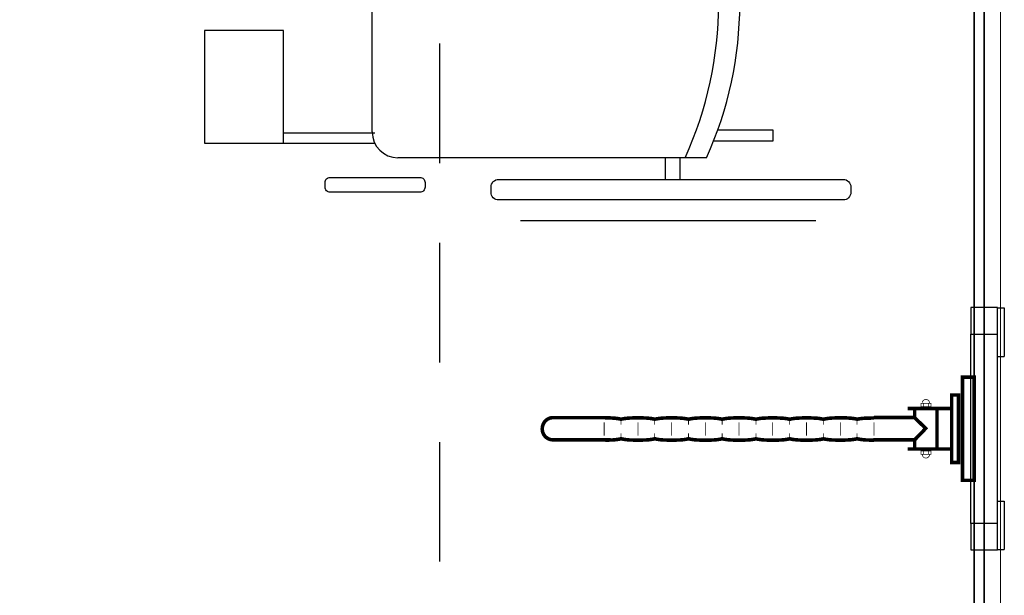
# Model space of a CAD drawing. Header units: centimetres. Extents: x -15121 to 30567, y -60641 to 0.
# Tile 11 of 256: x 1610 to 1758, y -25517 to -25430. Entities that reach past the tile are written whole.
import ezdxf

# ---------------------------------------------------------------- set-up
doc = ezdxf.new("R2010")
doc.units = ezdxf.units.CM
doc.header["$LTSCALE"] = 60
doc.linetypes.add('DP', pattern=[0.5, 0.3, -0.2])
for name, color, linetype in [('AIKA NP', 7, 'Continuous'), ('AIKA podłoga wc pod meble', 8, 'Continuous'), ('AIKA sanitariaty', 7, 'Continuous'), ('AIKA widokowe', 7, 'Continuous')]:
    doc.layers.add(name, color=color, linetype=linetype)
doc.layers.add('opisy', color=1, linetype='Continuous', lineweight=15)

# ---------------------------------------------------------------- blocks, each defined once
blk = doc.blocks.new('NP')
at = {"layer": 'AIKA NP', "color": 8, "linetype": 'DP'}
blk.add_line((0, 0), (0, -150), dxfattribs=at)
at = {"layer": 'AIKA NP', "color": 8}
for p, q in [((-10.12, -73.31), (-10.12, -34.7)), ((-23.46, -73.46), (-9.73, -73.46)), ((50.24, -73.05), (41.88, -73.05)), ((50.24, -74.65), (50.24, -73.05)), ((-23.46, -75), (-9.73, -75)), ((41.27, -74.65), (50.24, -74.65)), ((40.19, -77.18), (-6.25, -77.18)), ((34.04, -80.45), (34.04, -77.18)), ((36.27, -80.45), (36.27, -77.18)), ((56.69, -86.68), (12.2, -86.68))]:
    blk.add_line(p, q, dxfattribs=at)
blk.add_lwpolyline([(-35.39, -75), (-23.46, -75), (-23.46, -58), (-35.39, -58)], close=True, dxfattribs=at)
for points in [[(-17.22, -81.61), (-17.22, -80.91, -0.414214), (-16.45, -80.14), (-2.94, -80.14, -0.414214), (-2.17, -80.91), (-2.17, -81.61, -0.414214), (-2.94, -82.38), (-16.45, -82.38, -0.414214)], [(7.77, -82.38), (7.77, -81.61, -0.414214), (8.93, -80.45), (60.79, -80.45, -0.414214), (61.95, -81.61), (61.95, -82.38, -0.414214), (60.79, -83.55), (8.93, -83.55, -0.414214)]]:
    blk.add_lwpolyline(points, format="xyb", close=True, dxfattribs=at)
for centre, radius, start, end in [((-13.72, -54.01), 55.75, 335.4425, 24.5575), ((-10.52, -54.01), 55.75, 335.4425, 24.5575), ((-6.25, -73.31), 3.87, 180, 270)]:
    blk.add_arc(centre, radius, start, end, dxfattribs=at)
blk = doc.blocks.new('NP3')
at = {"layer": 'AIKA sanitariaty'}
for p, q in [((-0.5, 18.25, -30), (-0.5, 14.25, -30)), ((3.5, 18.25, -30), (-0.5, 18.25, -30)), ((3.5, 14.25, -30), (3.5, 18.25, -30)), ((3.5, 18.2, -30), (4.55, 18.2, -30)), ((4.55, 18.2, -30), (4.55, 10.9, -30)), ((-0.5, 14.25, -30), (3.5, 14.25, -30)), ((-0.5, 14.25, -30), (1.14, 14.25, -30)), ((-0.5, -14.25, -30), (-0.5, 14.25, -30)), ((1.86, 14.25, -30), (3.5, 14.25, -30)), ((3.5, -14.25, -30), (3.5, 14.25, -30)), ((3.5, 10.9, -30), (4.55, 10.9, -30)), ((3.5, -10.9, -30), (4.55, -10.9, -30)), ((4.55, -10.9, -30), (4.55, -18.2, -30)), ((-0.5, -14.25, -30), (-0.5, -18.25, -30)), ((3.5, -14.25, -30), (-0.5, -14.25, -30)), ((1.14, -14.25, -30), (-0.5, -14.25, -30)), ((3.5, -14.25, -30), (1.86, -14.25, -30)), ((3.5, -18.25, -30), (3.5, -14.25, -30)), ((-0.5, -18.25, -30), (3.5, -18.25, -30)), ((3.5, -18.2, -30), (4.55, -18.2, -30))]:
    blk.add_line(p, q, dxfattribs=at)
for points, const_width in [([(-1.75, 7.77), (-1.75, -7.77), (0, -7.77), (0, 7.77), (-1.75, 7.77)], 0.537), ([(-6.7, 3.86), (-6.7, 3.86), (-6.7, 3.92), (-6.71, 3.98), (-6.72, 4.03), (-6.74, 4.08), (-6.77, 4.13), (-6.79, 4.17), (-6.83, 4.22), (-6.86, 4.25), (-6.9, 4.29), (-6.94, 4.32), (-6.99, 4.35), (-7.04, 4.37), (-7.09, 4.39), (-7.14, 4.41), (-7.2, 4.41), (-7.25, 4.42), (-7.31, 4.41), (-7.36, 4.41), (-7.42, 4.39), (-7.47, 4.37), (-7.51, 4.35), (-7.56, 4.32), (-7.6, 4.29), (-7.64, 4.25), (-7.68, 4.22), (-7.71, 4.17), (-7.74, 4.13), (-7.76, 4.08), (-7.78, 4.03), (-7.79, 3.98), (-7.8, 3.92)], 0.108), ([(-2.36, 5.08), (-3.38, 5.08), (-3.38, -5.08), (-2.36, -5.08), (-2.36, 5.08)], 0.537), ([(-3.38, 3.05), (-9.99, 3.05)], 0.537), ([(-8.94, 1.69), (-8.94, 3.05)], 0.537), ([(-6.49, 3.33), (-8.01, 3.33), (-8.01, 3.84), (-6.49, 3.84), (-6.49, 3.33)], 0.108), ([(-7.65, 3.85), (-7.65, 3.35)], 0.108), ([(-6.85, 3.85), (-6.85, 3.35)], 0.108), ([(-5.58, -3.01), (-5.58, 3.05)], 0.537), ([(-54.72, 1.67), (-63.37, 1.67), (-63.37, 1.67), (-63.55, 1.67), (-63.71, 1.64), (-63.88, 1.6), (-64.03, 1.54), (-64.18, 1.47), (-64.31, 1.38), (-64.44, 1.28), (-64.55, 1.17), (-64.66, 1.05), (-64.75, 0.92), (-64.83, 0.78), (-64.9, 0.63), (-64.95, 0.47), (-64.99, 0.31), (-65.01, 0.14), (-65.02, -0.04), (-65.01, -0.21), (-64.98, -0.38), (-64.94, -0.54), (-64.89, -0.69), (-64.82, -0.83), (-64.73, -0.97), (-64.64, -1.09), (-64.53, -1.21), (-64.42, -1.31), (-64.29, -1.4), (-64.16, -1.48), (-64.01, -1.55), (-63.86, -1.6), (-63.7, -1.64), (-63.54, -1.66), (-54.74, -1.67)], 0.537), ([(-15.08, 1.63), (-15.08, 1.63), (-15.24, 1.62), (-15.4, 1.62), (-15.55, 1.61), (-15.71, 1.6), (-15.87, 1.6), (-16.02, 1.59), (-16.18, 1.59), (-16.34, 1.58), (-16.5, 1.58), (-16.65, 1.57), (-16.81, 1.56), (-16.97, 1.54), (-17.12, 1.52), (-17.28, 1.5), (-17.44, 1.47), (-17.59, 1.43), (-17.75, 1.47), (-17.91, 1.5), (-18.07, 1.53), (-18.23, 1.55), (-18.39, 1.57), (-18.55, 1.59), (-18.71, 1.6), (-18.87, 1.61), (-19.03, 1.62), (-19.19, 1.63), (-19.35, 1.63), (-19.51, 1.63), (-19.67, 1.63), (-19.83, 1.64), (-19.99, 1.64), (-20.15, 1.64), (-20.31, 1.64), (-20.46, 1.64), (-20.62, 1.63), (-20.78, 1.63), (-20.94, 1.63), (-21.1, 1.62), (-21.26, 1.62), (-21.43, 1.61), (-21.59, 1.6), (-21.75, 1.58), (-21.9, 1.57), (-22.06, 1.55), (-22.22, 1.52), (-22.37, 1.5), (-22.53, 1.46), (-22.68, 1.43), (-22.84, 1.46), (-23, 1.49), (-23.16, 1.52), (-23.31, 1.55), (-23.47, 1.57), (-23.63, 1.58), (-23.79, 1.6), (-23.95, 1.61), (-24.11, 1.61), (-24.27, 1.62), (-24.43, 1.62), (-24.59, 1.63), (-24.75, 1.63), (-24.91, 1.63), (-25.07, 1.63), (-25.23, 1.63), (-25.38, 1.63), (-25.54, 1.63), (-25.7, 1.63), (-25.86, 1.63), (-26.02, 1.62), (-26.18, 1.62), (-26.34, 1.61), (-26.5, 1.61), (-26.65, 1.6), (-26.81, 1.58), (-26.97, 1.57), (-27.13, 1.55), (-27.29, 1.52), (-27.45, 1.5), (-27.61, 1.46), (-27.77, 1.43), (-27.92, 1.46), (-28.08, 1.5), (-28.24, 1.52), (-28.4, 1.55), (-28.56, 1.57), (-28.72, 1.58), (-28.88, 1.6), (-29.03, 1.61), (-29.19, 1.61), (-29.35, 1.62), (-29.51, 1.62), (-29.67, 1.63), (-29.83, 1.63), (-29.99, 1.63), (-30.15, 1.63), (-30.3, 1.63), (-30.46, 1.63), (-30.62, 1.63), (-30.78, 1.63), (-30.94, 1.63), (-31.1, 1.62), (-31.26, 1.62), (-31.42, 1.61), (-31.58, 1.61), (-31.74, 1.6), (-31.9, 1.58), (-32.06, 1.57), (-32.22, 1.55), (-32.38, 1.52), (-32.53, 1.5), (-32.69, 1.46), (-32.85, 1.43), (-33.01, 1.46), (-33.17, 1.5), (-33.33, 1.52), (-33.49, 1.55), (-33.65, 1.57), (-33.8, 1.58), (-33.96, 1.6), (-34.12, 1.61), (-34.28, 1.62), (-34.44, 1.62), (-34.6, 1.63), (-34.76, 1.63), (-34.92, 1.63), (-35.07, 1.63), (-35.23, 1.63), (-35.39, 1.63), (-35.55, 1.63), (-35.71, 1.63), (-35.87, 1.63), (-36.02, 1.63), (-36.18, 1.63), (-36.34, 1.62), (-36.5, 1.62), (-36.66, 1.61), (-36.82, 1.6), (-36.97, 1.58), (-37.13, 1.57), (-37.29, 1.55), (-37.45, 1.52), (-37.61, 1.5), (-37.76, 1.46), (-37.92, 1.43), (-38.08, 1.46), (-38.24, 1.5), (-38.39, 1.52), (-38.55, 1.55), (-38.71, 1.57), (-38.87, 1.58), (-39.03, 1.6), (-39.19, 1.61), (-39.35, 1.62), (-39.51, 1.62), (-39.67, 1.63), (-39.83, 1.63), (-39.98, 1.63), (-40.14, 1.63), (-40.3, 1.63), (-40.46, 1.63), (-40.62, 1.63), (-40.78, 1.63), (-40.94, 1.63), (-41.09, 1.63), (-41.25, 1.63), (-41.41, 1.62), (-41.57, 1.62), (-41.72, 1.61), (-41.88, 1.6), (-42.04, 1.58), (-42.2, 1.57), (-42.36, 1.55), (-42.51, 1.52), (-42.67, 1.5), (-42.83, 1.47), (-42.99, 1.43), (-43.15, 1.47), (-43.3, 1.5), (-43.46, 1.52), (-43.62, 1.55), (-43.78, 1.57), (-43.94, 1.58), (-44.1, 1.6), (-44.26, 1.61), (-44.42, 1.62), (-44.58, 1.62), (-44.74, 1.63), (-44.9, 1.63), (-45.06, 1.63), (-45.22, 1.63), (-45.37, 1.63), (-45.53, 1.63), (-45.69, 1.63), (-45.85, 1.63), (-46.01, 1.63), (-46.17, 1.63), (-46.33, 1.63), (-46.49, 1.62), (-46.65, 1.62), (-46.81, 1.61), (-46.97, 1.6), (-47.13, 1.58), (-47.28, 1.57), (-47.44, 1.55), (-47.6, 1.52), (-47.76, 1.5), (-47.92, 1.47), (-48.08, 1.43), (-48.24, 1.47), (-48.39, 1.5), (-48.55, 1.53), (-48.71, 1.55), (-48.87, 1.57), (-49.02, 1.58), (-49.18, 1.6), (-49.34, 1.61), (-49.5, 1.62), (-49.66, 1.62), (-49.82, 1.63), (-49.98, 1.63), (-50.14, 1.63), (-50.3, 1.63), (-50.45, 1.63), (-50.61, 1.63), (-50.77, 1.63), (-50.93, 1.63), (-51.09, 1.63), (-51.25, 1.63), (-51.4, 1.63), (-51.56, 1.62), (-51.72, 1.62), (-51.88, 1.61), (-52.04, 1.6), (-52.19, 1.58), (-52.35, 1.57), (-52.51, 1.55), (-52.67, 1.53), (-52.83, 1.5), (-52.99, 1.47), (-53.14, 1.43), (-53.3, 1.47), (-53.46, 1.5), (-53.62, 1.53), (-53.79, 1.55), (-53.95, 1.57), (-54.11, 1.59), (-54.27, 1.6), (-54.43, 1.61), (-54.59, 1.62), (-54.75, 1.62), (-54.91, 1.63), (-55.07, 1.63), (-55.23, 1.63), (-55.39, 1.63), (-55.55, 1.63)], 0.537), ([(-53.16, 1.43), (-53.16, 0.62)], 0.108), ([(-48.08, 1.43), (-48.08, 0.62)], 0.108), ([(-43, 1.43), (-43, 0.62)], 0.108), ([(-37.93, 1.43), (-37.93, 0.62)], 0.108), ([(-32.85, 1.43), (-32.85, 0.62)], 0.108), ([(-27.77, 1.43), (-27.77, 0.62)], 0.108), ([(-22.69, 1.43), (-22.69, 0.62)], 0.108), ([(-17.61, 1.43), (-17.61, 0.62)], 0.108), ([(-15.19, -1.68), (-8.95, -1.68), (-7.29, 0.05), (-8.95, 1.68)], 0.537), ([(-8.96, 1.68), (-15.08, 1.68)], 0.537), ([(-55.7, 0.98), (-55.7, -1.05)], 0.108), ([(-50.62, 0.98), (-50.62, -1.05)], 0.108), ([(-45.54, 0.98), (-45.54, -1.05)], 0.108), ([(-40.46, 0.98), (-40.46, -1.05)], 0.108), ([(-35.39, 0.98), (-35.39, -1.05)], 0.108), ([(-30.31, 0.98), (-30.31, -1.05)], 0.108), ([(-25.23, 0.98), (-25.23, -1.05)], 0.108), ([(-20.15, 0.98), (-20.15, -1.05)], 0.108), ([(-15.07, 0.98), (-15.07, -1.05)], 0.108), ([(-15.06, -1.71), (-15.06, -1.71), (-15.22, -1.71), (-15.38, -1.71), (-15.54, -1.71), (-15.7, -1.71), (-15.86, -1.7), (-16.02, -1.7), (-16.18, -1.69), (-16.34, -1.69), (-16.5, -1.67), (-16.66, -1.66), (-16.82, -1.64), (-16.98, -1.62), (-17.14, -1.6), (-17.29, -1.57), (-17.45, -1.54), (-17.61, -1.51), (-17.76, -1.54), (-17.91, -1.57), (-18.07, -1.6), (-18.22, -1.62), (-18.38, -1.64), (-18.54, -1.66), (-18.7, -1.67), (-18.86, -1.68), (-19.02, -1.69), (-19.18, -1.7), (-19.35, -1.7), (-19.51, -1.71), (-19.67, -1.71), (-19.83, -1.71), (-19.99, -1.71), (-20.15, -1.71), (-20.3, -1.71), (-20.46, -1.71), (-20.62, -1.71), (-20.77, -1.71), (-20.93, -1.7), (-21.09, -1.7), (-21.25, -1.69), (-21.41, -1.69), (-21.57, -1.68), (-21.72, -1.66), (-21.88, -1.65), (-22.04, -1.63), (-22.2, -1.6), (-22.35, -1.58), (-22.51, -1.55), (-22.66, -1.51), (-22.82, -1.55), (-22.98, -1.58), (-23.14, -1.61), (-23.3, -1.63), (-23.46, -1.65), (-23.62, -1.66), (-23.78, -1.68), (-23.94, -1.69), (-24.1, -1.7), (-24.26, -1.7), (-24.42, -1.71), (-24.58, -1.71), (-24.74, -1.71), (-24.9, -1.71), (-25.06, -1.71), (-25.22, -1.71), (-25.37, -1.71), (-25.53, -1.71), (-25.69, -1.71), (-25.85, -1.71), (-26.01, -1.71), (-26.17, -1.7), (-26.33, -1.7), (-26.49, -1.69), (-26.65, -1.68), (-26.8, -1.66), (-26.96, -1.65), (-27.12, -1.63), (-27.28, -1.61), (-27.44, -1.58), (-27.6, -1.55), (-27.76, -1.51), (-27.92, -1.55), (-28.08, -1.58), (-28.24, -1.6), (-28.39, -1.63), (-28.55, -1.65), (-28.71, -1.66), (-28.87, -1.68), (-29.02, -1.69), (-29.18, -1.7), (-29.34, -1.7), (-29.5, -1.71), (-29.65, -1.71), (-29.81, -1.71), (-29.97, -1.71), (-30.12, -1.71), (-30.28, -1.71), (-30.44, -1.71), (-30.6, -1.71), (-30.76, -1.71), (-30.92, -1.71), (-31.08, -1.71), (-31.24, -1.7), (-31.41, -1.7), (-31.57, -1.69), (-31.73, -1.68), (-31.89, -1.66), (-32.05, -1.65), (-32.21, -1.63), (-32.37, -1.6), (-32.53, -1.58), (-32.69, -1.55), (-32.85, -1.51), (-33.01, -1.55), (-33.17, -1.58), (-33.33, -1.6), (-33.48, -1.63), (-33.64, -1.65), (-33.8, -1.66), (-33.96, -1.68), (-34.11, -1.69), (-34.27, -1.7), (-34.43, -1.7), (-34.59, -1.71), (-34.74, -1.71), (-34.9, -1.71), (-35.06, -1.71), (-35.22, -1.71), (-35.38, -1.71), (-35.53, -1.71), (-35.69, -1.71), (-35.85, -1.71), (-36.01, -1.71), (-36.17, -1.71), (-36.33, -1.7), (-36.49, -1.7), (-36.65, -1.69), (-36.81, -1.68), (-36.97, -1.66), (-37.13, -1.65), (-37.29, -1.63), (-37.45, -1.6), (-37.61, -1.58), (-37.77, -1.54), (-37.93, -1.51), (-38.09, -1.54), (-38.25, -1.58), (-38.4, -1.6), (-38.56, -1.63), (-38.72, -1.65), (-38.88, -1.66), (-39.04, -1.68), (-39.2, -1.69), (-39.35, -1.7), (-39.51, -1.7), (-39.67, -1.71), (-39.83, -1.71), (-39.99, -1.71), (-40.15, -1.71), (-40.3, -1.71), (-40.46, -1.71), (-40.62, -1.71), (-40.78, -1.71), (-40.94, -1.71), (-41.1, -1.71), (-41.25, -1.71), (-41.41, -1.7), (-41.57, -1.69), (-41.73, -1.69), (-41.89, -1.68), (-42.04, -1.66), (-42.2, -1.65), (-42.36, -1.63), (-42.52, -1.6), (-42.68, -1.58), (-42.84, -1.54), (-42.99, -1.51), (-43.15, -1.54), (-43.31, -1.58), (-43.47, -1.6), (-43.63, -1.63), (-43.79, -1.65), (-43.95, -1.66), (-44.1, -1.68), (-44.26, -1.69), (-44.42, -1.69), (-44.58, -1.7), (-44.74, -1.7), (-44.9, -1.71), (-45.06, -1.71), (-45.22, -1.71), (-45.37, -1.71), (-45.53, -1.71), (-45.69, -1.71), (-45.85, -1.71), (-46.01, -1.71), (-46.17, -1.71), (-46.33, -1.7), (-46.49, -1.7), (-46.64, -1.69), (-46.8, -1.69), (-46.96, -1.68), (-47.12, -1.66), (-47.28, -1.65), (-47.44, -1.63), (-47.6, -1.6), (-47.76, -1.58), (-47.91, -1.54), (-48.07, -1.51), (-48.23, -1.54), (-48.39, -1.58), (-48.55, -1.6), (-48.71, -1.63), (-48.87, -1.65), (-49.03, -1.66), (-49.18, -1.67), (-49.34, -1.69), (-49.5, -1.69), (-49.66, -1.7), (-49.82, -1.7), (-49.98, -1.71), (-50.14, -1.71), (-50.3, -1.71), (-50.45, -1.71), (-50.61, -1.71), (-50.77, -1.71), (-50.93, -1.71), (-51.09, -1.71), (-51.25, -1.71), (-51.4, -1.7), (-51.56, -1.7), (-51.72, -1.69), (-51.88, -1.69), (-52.04, -1.67), (-52.19, -1.66), (-52.35, -1.64), (-52.51, -1.63), (-52.67, -1.6), (-52.83, -1.57), (-52.99, -1.54), (-53.14, -1.51), (-53.3, -1.54), (-53.46, -1.57), (-53.62, -1.6), (-53.78, -1.63), (-53.94, -1.64), (-54.1, -1.66), (-54.26, -1.67), (-54.42, -1.69), (-54.58, -1.69), (-54.74, -1.7), (-54.9, -1.7), (-55.06, -1.71), (-55.21, -1.71), (-55.37, -1.71), (-55.53, -1.71)], 0.537), ([(-53.16, -0.69), (-53.16, -1.5)], 0.108), ([(-48.08, -0.69), (-48.08, -1.5)], 0.108), ([(-43, -0.69), (-43, -1.5)], 0.108), ([(-37.93, -0.69), (-37.93, -1.5)], 0.108), ([(-32.85, -0.69), (-32.85, -1.5)], 0.108), ([(-27.77, -0.69), (-27.77, -1.5)], 0.108), ([(-22.69, -0.69), (-22.69, -1.5)], 0.108), ([(-17.61, -0.69), (-17.61, -1.5)], 0.108), ([(-8.94, -3.01), (-8.94, -1.68)], 0.537), ([(-3.38, -3.05), (-9.99, -3.05)], 0.537), ([(-6.49, -3.84), (-8.01, -3.84), (-8.01, -3.33), (-6.49, -3.33), (-6.49, -3.84)], 0.108), ([(-6.7, -3.86), (-6.7, -3.86), (-6.7, -3.92), (-6.71, -3.97), (-6.72, -4.03), (-6.74, -4.08), (-6.77, -4.12), (-6.79, -4.17), (-6.83, -4.21), (-6.86, -4.25), (-6.9, -4.29), (-6.94, -4.32), (-6.99, -4.35), (-7.04, -4.37), (-7.09, -4.39), (-7.14, -4.4), (-7.2, -4.41), (-7.25, -4.41), (-7.31, -4.41), (-7.36, -4.4), (-7.42, -4.39), (-7.47, -4.37), (-7.51, -4.35), (-7.56, -4.32), (-7.6, -4.29), (-7.64, -4.25), (-7.68, -4.21), (-7.71, -4.17), (-7.74, -4.12), (-7.76, -4.08), (-7.78, -4.03), (-7.79, -3.97), (-7.8, -3.92)], 0.108), ([(-7.65, -3.84), (-7.65, -3.34)], 0.108), ([(-6.85, -3.84), (-6.85, -3.34)], 0.108)]:
    blk.add_lwpolyline(points, dxfattribs=dict(at, const_width=const_width))

msp = doc.modelspace()

# ---------------------------------------------------------------- linework, layer by layer
at = {"layer": 'AIKA NP', "color": 8}
msp.add_lwpolyline([(1448.1412, -25518.6963), (1448.2287, -25588.6963), (1755.1412, -25588.6963), (1755.1412, -25414.6963)], dxfattribs=at)
at = {"layer": 'AIKA podłoga wc pod meble'}
msp.add_lwpolyline([(1431.1412, -25410.7001), (1451.0586, -25410.7001), (1451.1412, -25356.6963), (1749.1412, -25356.6963), (1749.1412, -25414.6963), (1753.6412, -25414.6963), (1753.6423, -25587.1963), (1451.1429, -25587.5662), (1451.1429, -25518.6926), (1431.1412, -25518.6963)], close=True, dxfattribs=at)
at = {"layer": 'AIKA widokowe'}
msp.add_line((1753.6412, -25587.1963), (1753.6412, -25414.6963), dxfattribs=at)
at = {"layer": 'AIKA widokowe', "color": 8}
msp.add_line((1755.1412, -25414.6963), (1755.1412, -25597.6963), dxfattribs=at)
at = {"layer": 'opisy', "color": 5}
msp.add_line((1755.1412, -25588.6963), (1755.1412, -25413.1963), dxfattribs=at)
at = {"layer": 'opisy', "color": 8}
msp.add_line((1757.6412, -25414.6963), (1757.6412, -25597.6963), dxfattribs=at)

# ---------------------------------------------------------------- block references
at = {"layer": 'AIKA NP', "color": 8}
for name, p in [('NP', (1673.1412, -25373.6963)), ('NP3', (1753.6412, -25491.6963))]:
    msp.add_blockref(name, p, dxfattribs=at)

doc.saveas('drawing.dxf')
